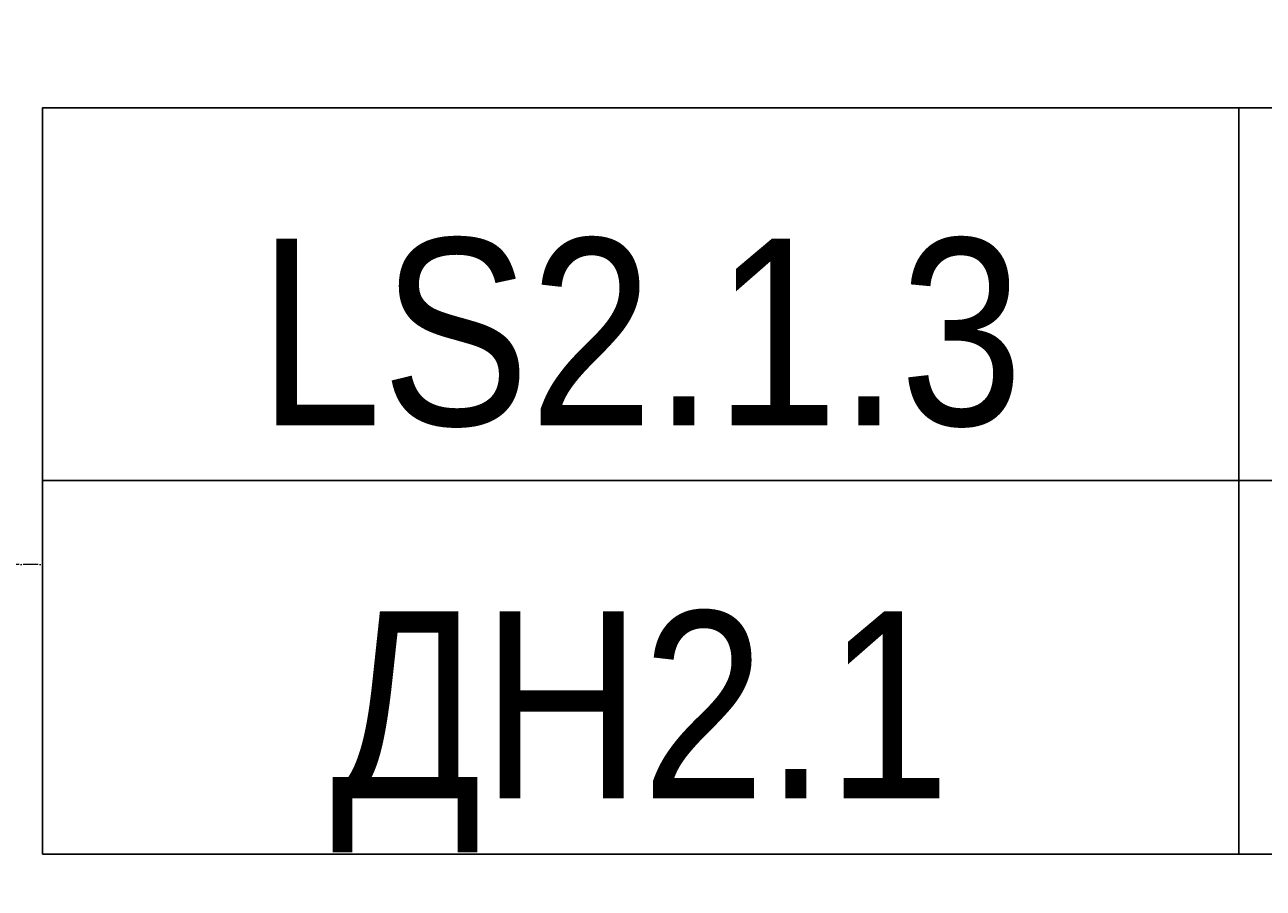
# Model space of a CAD drawing. Header units: millimetres. Extents: x -111 to 116289, y -9307 to 73893.
# Tile 43 of 128: x 28762 to 30419, y 67280 to 68436. Entities that reach past the tile are written whole.
import ezdxf
from ezdxf.enums import TextEntityAlignment as Align

# ---------------------------------------------------------------- set-up
doc = ezdxf.new("R2018")
doc.units = ezdxf.units.MM
doc.set_wipeout_variables(frame=1)
doc.linetypes.add('ADSK_Линия сетки', pattern=[25, 20, -2.5, 0, -2.5])
doc.layers.add('КИП_выноска', color=6, linetype='Continuous', lineweight=25)
doc.layers.add('Оси', color=7, linetype='Continuous', lineweight=9)
doc.styles.add('Arial', font='arial.ttf', dxfattribs={"width": 0.85, "height": 350})
doc.styles.add('GOST 2.304', font='simplex.shx', dxfattribs={"width": 0.65, "oblique": 15})
doc.styles.get("Standard").update_dxf_attribs({"font": 'arial.ttf'})

# ---------------------------------------------------------------- blocks, each defined once
blk = doc.blocks.new('A$Cffbd38bb')
at = {"layer": 'Оси', "color": 253, "linetype": 'ADSK_Линия сетки', "true_color": 0xaaaaaa}
blk.add_line((106566.2, 66629.5), (800, 66629.5), dxfattribs=at)
blk = doc.blocks.new('*U190')
at = {"color": 0, "linetype": 'Continuous', "lineweight": 30, "ltscale": 75, "width": 0.85, "flags": 104}
blk.add_attdef('ПРИМЕЧАНИЕ_1', text='', height=2.5, dxfattribs=at).set_placement((8, 3.611), align=Align.BOTTOM_CENTER)
at = {"color": 0, "lineweight": 30, "width": 0.85, "flags": 104}
blk.add_attdef('ПРИМЕЧАНИЕ_2', text='', height=2.5, dxfattribs=at).set_placement((8, -7.53), align=Align.BOTTOM_CENTER)
at = {"color": 0, "lineweight": 30, "style": 'GOST 2.304', "width": 0.85}
for tag, p in [('ИМЯ_КАБЕЛЯ_2', (8, -7.5)), ('ИМЯ_КАБЕЛЯ_3', (8, -12.5)), ('ИМЯ_КАБЕЛЯ_4', (8, -17.5)), ('ИМЯ_КАБЕЛЯ_5', (8, -22.5)), ('ИМЯ_КАБЕЛЯ_6', (8, -27.5)), ('ИМЯ_КАБЕЛЯ_7', (8, -32.5)), ('ИМЯ_КАБЕЛЯ_8', (8, -37.5)), ('ИМЯ_КАБЕЛЯ_9', (8, -42.5))]:
    blk.add_attdef(tag, text='', height=2.5, dxfattribs=at).set_placement(p, align=Align.BOTTOM_CENTER)
at = {"linetype": 'Continuous'}
blk.add_wipeout([(0, 2.5), (16, 2.5), (16, -2.5), (0, -2.5)], dxfattribs=at)
at = {"color": 0}
blk.add_line((0, -2.5), (0, 0), dxfattribs=at)
at = {"color": 0, "linetype": 'Continuous'}
blk.add_lwpolyline([(0, -2.5), (16, -2.5), (16, 2.5), (0, 2.5)], close=True, dxfattribs=at)
at = {"color": 0, "lineweight": 30, "style": 'GOST 2.304', "width": 0.85}
blk.add_attdef('ИМЯ_КАБЕЛЯ_1', text='', height=2.5, dxfattribs=at).set_placement((8, -2.5), align=Align.BOTTOM_CENTER)

msp = doc.modelspace()

# ---------------------------------------------------------------- block references
msp.add_blockref('A$Cffbd38bb', (1805.7, 1084))

# ---------------------------------------------------------------- next in the draw order: block references
at = {"layer": 'КИП_выноска'}
ref = msp.add_blockref('*U190', (30385.8, 68074.6), dxfattribs=dict(at, xscale=100, yscale=100, zscale=100))
lines = msp.add_mtext('\\W0.8500;', dxfattribs={"layer": '0', "color": 0, "linetype": 'Continuous', "lineweight": 30, "ltscale": 75, "insert": (31185.8, 68435.7), "char_height": 2.5, "attachment_point": 1})
ref.add_attrib('ПРИМЕЧАНИЕ_1', '', (31185.8, 68435.7), dxfattribs={"flags": 104}).embed_mtext(lines)
ref.add_attrib('ИМЯ_КАБЕЛЯ_1', 'LS2.1.1 ', dxfattribs={"layer": '0', "color": 0, "lineweight": 30, "height": 250, "style": 'Arial', "width": 0.85}).set_placement((31185.8, 67824.6), align=Align.BOTTOM_CENTER)
lines = msp.add_mtext('\\W0.8500;', dxfattribs={"layer": '0', "color": 0, "lineweight": 30, "insert": (31185.8, 67321.6), "char_height": 2.5, "attachment_point": 1})
ref.add_attrib('ПРИМЕЧАНИЕ_2', '', (31185.8, 67321.6), dxfattribs={"flags": 104}).embed_mtext(lines)

# ---------------------------------------------------------------- next in the draw order: block references
ref = msp.add_blockref('*U190', (30385.8, 67575.6), dxfattribs=dict(at, xscale=100, yscale=100, zscale=100))
lines = msp.add_mtext('\\W0.8500;', dxfattribs={"layer": '0', "color": 0, "linetype": 'Continuous', "lineweight": 30, "ltscale": 75, "insert": (31185.8, 67936.7), "char_height": 2.5, "attachment_point": 1})
ref.add_attrib('ПРИМЕЧАНИЕ_1', '', (31185.8, 67936.7), dxfattribs={"flags": 104}).embed_mtext(lines)
ref.add_attrib('ИМЯ_КАБЕЛЯ_1', 'LS2.1.2 ', dxfattribs={"layer": '0', "color": 0, "lineweight": 30, "height": 250, "style": 'Arial', "width": 0.85}).set_placement((31185.8, 67325.6), align=Align.BOTTOM_CENTER)
lines = msp.add_mtext('\\W0.8500;', dxfattribs={"layer": '0', "color": 0, "lineweight": 30, "insert": (31185.8, 66822.6), "char_height": 2.5, "attachment_point": 1})
ref.add_attrib('ПРИМЕЧАНИЕ_2', '', (31185.8, 66822.6), dxfattribs={"flags": 104}).embed_mtext(lines)

# ---------------------------------------------------------------- next in the draw order: block references
ref = msp.add_blockref('*U190', (28785.8, 68074.6), dxfattribs=dict(at, xscale=100, yscale=100, zscale=100))
lines = msp.add_mtext('\\W0.8500;', dxfattribs={"layer": '0', "color": 0, "linetype": 'Continuous', "lineweight": 30, "ltscale": 75, "insert": (29585.8, 68435.7), "char_height": 2.5, "attachment_point": 1})
ref.add_attrib('ПРИМЕЧАНИЕ_1', '', (29585.8, 68435.7), dxfattribs={"flags": 104}).embed_mtext(lines)
ref.add_attrib('ИМЯ_КАБЕЛЯ_1', 'LS2.1.3', dxfattribs={"layer": '0', "color": 0, "lineweight": 30, "height": 250, "style": 'Arial', "width": 0.85}).set_placement((29585.8, 67824.6), align=Align.BOTTOM_CENTER)
lines = msp.add_mtext('\\W0.8500;', dxfattribs={"layer": '0', "color": 0, "lineweight": 30, "insert": (29585.8, 67321.6), "char_height": 2.5, "attachment_point": 1})
ref.add_attrib('ПРИМЕЧАНИЕ_2', '', (29585.8, 67321.6), dxfattribs={"flags": 104}).embed_mtext(lines)

# ---------------------------------------------------------------- next in the draw order: block references
ref = msp.add_blockref('*U190', (28785.8, 67575.6), dxfattribs=dict(at, xscale=100, yscale=100, zscale=100))
lines = msp.add_mtext('\\W0.8500;', dxfattribs={"layer": '0', "color": 0, "linetype": 'Continuous', "lineweight": 30, "ltscale": 75, "insert": (29585.8, 67936.7), "char_height": 2.5, "attachment_point": 1})
ref.add_attrib('ПРИМЕЧАНИЕ_1', '', (29585.8, 67936.7), dxfattribs={"flags": 104}).embed_mtext(lines)
ref.add_attrib('ИМЯ_КАБЕЛЯ_1', 'ДН2.1', dxfattribs={"layer": '0', "color": 0, "lineweight": 30, "height": 250, "style": 'Arial', "width": 0.85}).set_placement((29585.8, 67325.6), align=Align.BOTTOM_CENTER)
lines = msp.add_mtext('\\W0.8500;', dxfattribs={"layer": '0', "color": 0, "lineweight": 30, "insert": (29585.8, 66822.6), "char_height": 2.5, "attachment_point": 1})
ref.add_attrib('ПРИМЕЧАНИЕ_2', '', (29585.8, 66822.6), dxfattribs={"flags": 104}).embed_mtext(lines)

doc.saveas('drawing.dxf')
